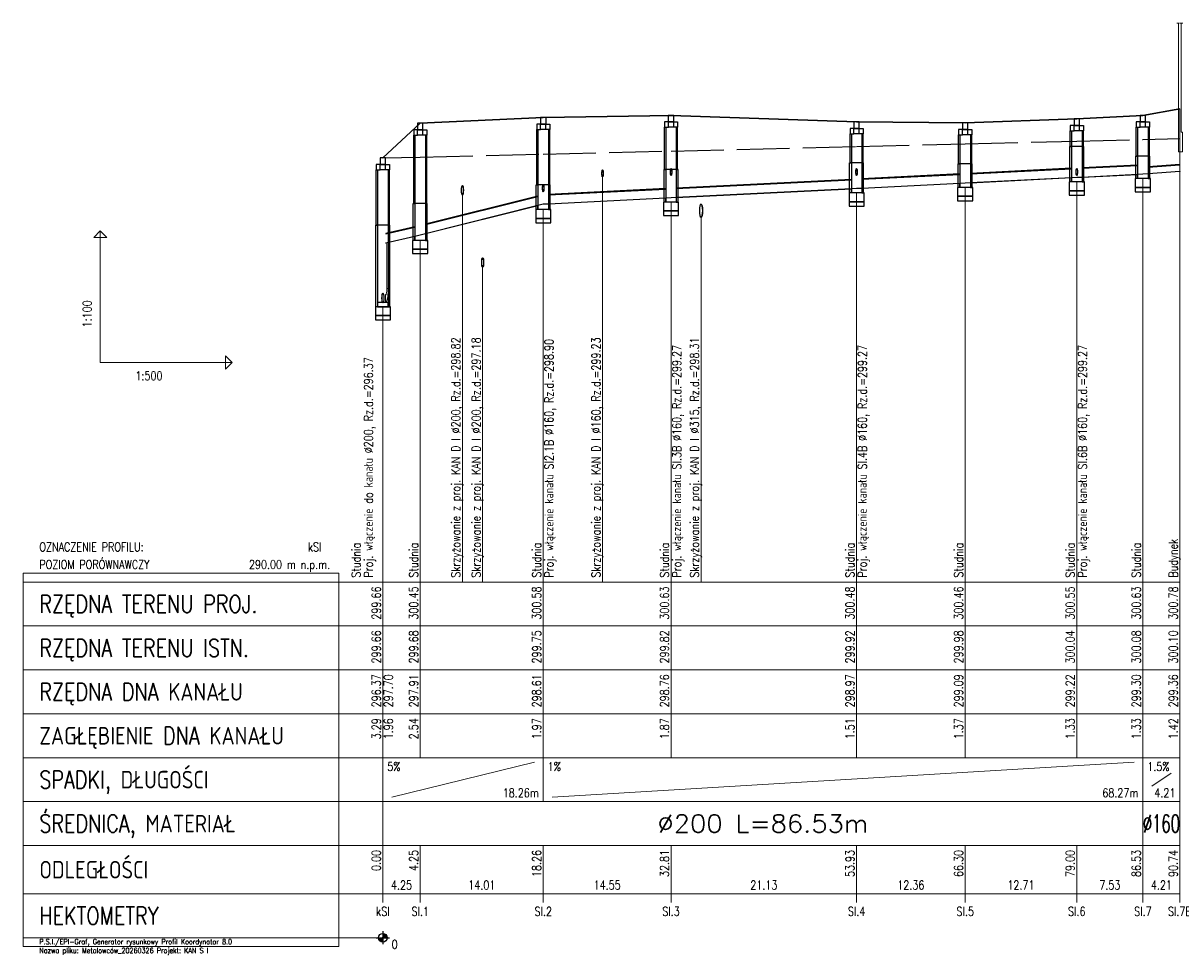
# Model space of a CAD drawing. Extents: x 2665 to 3245, y 1966 to 2439.
# Tile 2 of 3: x 2779 to 3043, y 2227 to 2439. Entities that reach past the tile are written whole.
import ezdxf
from ezdxf.enums import TextEntityAlignment as Align

# ---------------------------------------------------------------- set-up
doc = ezdxf.new("R2010")
doc.units = 0
doc.header["$MEASUREMENT"] = 0
doc.linetypes.add('ACAD_ISO02W100', pattern=[15, 12, -3])
for name, color, linetype, lineweight in [('Armatura', 66, 'Continuous', 20), ('Linie_opisowe', 7, 'Continuous', 9), ('LINIE_TABELI', 7, 'Continuous', 20), ('Opis_skrz', 1, 'Continuous', 15), ('S-szraf_Pen_No__8', 8, 'Continuous', 18), ('Teren_proj', 2, 'Continuous', 30)]:
    doc.layers.add(name, color=color, linetype=linetype, lineweight=lineweight)
for name, color, linetype in [('LICZBY', 7, 'Continuous'), ('Odcinki_1', 7, 'Continuous'), ('Opis_PZ_1', 7, 'Continuous'), ('OPIS_WL', 7, 'Continuous'), ('Teren_istn', 3, 'ACAD_ISO02W100'), ('Uzbr_podz', 7, 'Continuous'), ('Wezly_1', 7, 'Continuous')]:
    doc.layers.add(name, color=color, linetype=linetype)
doc.styles.get("Standard").update_dxf_attribs({"font": 'romans.shx'})

msp = doc.modelspace()

# ---------------------------------------------------------------- linework, layer by layer
at = {"layer": 'Armatura'}
for p, q in [((2861.75, 2378.81), (2862.11, 2378.81)), ((2861.48, 2377.46), (2861.48, 2375.66))]:
    msp.add_line(p, q, dxfattribs=at)
for points in [[(2861.78, 2378.81), (2861.78, 2389.26), (2861.77, 2389.26), (2861.77, 2378.81)], [(2862.08, 2378.81), (2862.08, 2389.26), (2862.1, 2389.26), (2862.1, 2378.81)]]:
    msp.add_lwpolyline(points, close=True, dxfattribs=at)
for points in [[(2861.48, 2377.31), (2861.53, 2377.33), (2861.58, 2377.38), (2861.62, 2377.47), (2861.66, 2377.59), (2861.7, 2377.75), (2861.73, 2377.92), (2861.75, 2378.13), (2861.77, 2378.34), (2861.78, 2378.57), (2861.78, 2378.81)], [(2861.48, 2377.38), (2861.53, 2377.4), (2861.57, 2377.45), (2861.61, 2377.54), (2861.65, 2377.65), (2861.69, 2377.8), (2861.71, 2377.97), (2861.74, 2378.16), (2861.75, 2378.37), (2861.77, 2378.58), (2861.77, 2378.81)], [(2861.48, 2375.81), (2861.58, 2375.84), (2861.67, 2375.95), (2861.76, 2376.13), (2861.84, 2376.38), (2861.91, 2376.69), (2861.97, 2377.04), (2862.02, 2377.44), (2862.05, 2377.88), (2862.08, 2378.34), (2862.08, 2378.81)], [(2861.48, 2375.73), (2861.58, 2375.77), (2861.67, 2375.88), (2861.76, 2376.07), (2861.85, 2376.32), (2861.92, 2376.63), (2861.98, 2377), (2862.03, 2377.41), (2862.07, 2377.86), (2862.09, 2378.33), (2862.1, 2378.81)]]:
    msp.add_lwpolyline(points, dxfattribs=at)
at = {"layer": 'LICZBY'}
for p, q in [((2859.38, 2230.96), (2862.38, 2230.96)), ((2859.89, 2230.82), (2861.87, 2231.1)), ((2859.89, 2230.89), (2861.88, 2231.03)), ((2859.91, 2230.75), (2861.86, 2231.16)), ((2859.92, 2230.68), (2861.85, 2231.23)), ((2859.94, 2230.61), (2861.82, 2231.3)), ((2859.97, 2230.55), (2861.8, 2231.36)), ((2860, 2230.49), (2861.77, 2231.43)), ((2860.04, 2230.43), (2861.73, 2231.49)), ((2860.07, 2230.37), (2861.69, 2231.54)), ((2860.12, 2230.31), (2861.65, 2231.6)), ((2860.16, 2230.26), (2861.6, 2231.65)), ((2860.21, 2230.21), (2861.55, 2231.7)), ((2860.27, 2230.17), (2861.5, 2231.74)), ((2860.32, 2230.13), (2861.44, 2231.79)), ((2860.38, 2230.09), (2861.38, 2231.82)), ((2860.45, 2230.06), (2861.32, 2231.86)), ((2860.51, 2230.03), (2861.26, 2231.88)), ((2860.57, 2230.01), (2861.19, 2231.91)), ((2860.64, 2229.99), (2861.13, 2231.93)), ((2860.71, 2229.97), (2861.06, 2231.94)), ((2860.78, 2229.96), (2860.99, 2231.95)), ((2860.85, 2229.96), (2860.92, 2231.96)), ((2860.88, 2232.46), (2860.88, 2229.46))]:
    msp.add_line(p, q, dxfattribs=at)
msp.add_circle((2860.88, 2230.96), 1, dxfattribs=at)
at = {"layer": 'Linie_opisowe'}
for p, q in [((2910.91, 2404.3), (2910.91, 2311.96)), ((2878.98, 2400.2), (2878.98, 2311.96)), ((2933.34, 2395.1), (2933.34, 2311.96)), ((2883.6, 2383.75), (2883.6, 2311.96))]:
    msp.add_line(p, q, dxfattribs=at)
at = {"layer": 'LINIE_TABELI'}
for p, q in [((2796.53, 2361.96), (2796.53, 2391.96)), ((2796.53, 2361.96), (2796.53, 2391.96)), ((2796.53, 2361.96), (2796.53, 2391.96)), ((2796.53, 2361.96), (2796.53, 2391.96)), ((2796.53, 2361.96), (2796.53, 2391.96)), ((2796.53, 2361.96), (2826.53, 2361.96)), ((2796.53, 2361.96), (2826.53, 2361.96)), ((2796.53, 2361.96), (2826.53, 2361.96)), ((2796.53, 2361.96), (2826.53, 2361.96)), ((2796.53, 2361.96), (2826.53, 2361.96)), ((2860.88, 2311.96), (3042.36, 2311.96)), ((2860.88, 2311.96), (2860.88, 2301.96)), ((2860.88, 2311.96), (2860.88, 2240.96)), ((2869.39, 2311.96), (2869.39, 2301.96)), ((2897.4, 2311.96), (2897.4, 2301.96)), ((2926.5, 2311.96), (2926.5, 2301.96)), ((2968.75, 2311.96), (2968.75, 2301.96)), ((2993.48, 2311.96), (2993.48, 2301.96)), ((3018.89, 2311.96), (3018.89, 2301.96)), ((3033.94, 2311.96), (3033.94, 2301.96)), ((3042.36, 2311.96), (3042.36, 2301.96)), ((3042.36, 2311.96), (3042.36, 2240.96)), ((2860.88, 2301.96), (3042.36, 2301.96)), ((2860.88, 2301.96), (2860.88, 2271.96)), ((2869.39, 2301.96), (2869.39, 2271.96)), ((2897.4, 2301.96), (2897.4, 2271.96)), ((2926.5, 2301.96), (2926.5, 2271.96)), ((2968.75, 2301.96), (2968.75, 2271.96)), ((2993.48, 2301.96), (2993.48, 2271.96)), ((3018.89, 2301.96), (3018.89, 2271.96)), ((3033.94, 2301.96), (3033.94, 2271.96)), ((3042.36, 2301.96), (3042.36, 2271.96)), ((2860.88, 2291.96), (3042.36, 2291.96)), ((2860.88, 2281.96), (3042.36, 2281.96)), ((2860.88, 2271.96), (3042.36, 2271.96)), ((2860.88, 2271.96), (2860.88, 2261.96)), ((2862.88, 2262.96), (2895.4, 2270.96)), ((2897.4, 2271.96), (2897.4, 2261.96)), ((2899.4, 2262.96), (3031.94, 2270.96)), ((3033.94, 2271.96), (3033.94, 2261.96)), ((3033.94, 2271.96), (3033.94, 2261.96)), ((3042.36, 2271.96), (3042.36, 2261.96)), ((3035.94, 2265.46), (3040.36, 2268.46)), ((2860.88, 2261.96), (3042.36, 2261.96)), ((3033.94, 2261.96), (3033.94, 2251.96)), ((3042.36, 2261.96), (3042.36, 2251.96)), ((2860.88, 2251.96), (3042.36, 2251.96)), ((2860.88, 2251.96), (2860.88, 2238.96)), ((2869.39, 2251.96), (2869.39, 2238.96)), ((2897.4, 2251.96), (2897.4, 2238.96)), ((2926.5, 2251.96), (2926.5, 2238.96)), ((2968.75, 2251.96), (2968.75, 2238.96)), ((2993.48, 2251.96), (2993.48, 2238.96)), ((3018.89, 2251.96), (3018.89, 2238.96)), ((3033.94, 2251.96), (3033.94, 2238.96)), ((3042.36, 2251.96), (3042.36, 2238.96)), ((2860.88, 2240.96), (3042.36, 2240.96))]:
    msp.add_line(p, q, dxfattribs=at)
for points in [[(3042.36, 2311.96), (3042.36, 2419.76)], [(2993.48, 2311.96), (2993.48, 2401.83)], [(3018.89, 2311.96), (3018.89, 2403.1)], [(3033.94, 2311.96), (3033.94, 2403.85)], [(2968.75, 2311.96), (2968.75, 2400.59)], [(2897.4, 2311.96), (2897.4, 2396.79)], [(2926.5, 2311.96), (2926.5, 2398.48)], [(2869.39, 2311.96), (2869.39, 2389.78)], [(2860.88, 2311.96), (2860.88, 2374.66)]]:
    msp.add_lwpolyline(points, dxfattribs=at)
for points in [[(2796.53, 2391.96), (2798.03, 2390.46), (2795.03, 2390.46)], [(2796.53, 2391.96), (2798.03, 2390.46), (2795.03, 2390.46)], [(2796.53, 2391.96), (2798.03, 2390.46), (2795.03, 2390.46)], [(2796.53, 2391.96), (2798.03, 2390.46), (2795.03, 2390.46)], [(2796.53, 2391.96), (2798.03, 2390.46), (2795.03, 2390.46)], [(2826.53, 2361.96), (2825.03, 2360.46), (2825.03, 2363.46)], [(2826.53, 2361.96), (2825.03, 2360.46), (2825.03, 2363.46)], [(2826.53, 2361.96), (2825.03, 2360.46), (2825.03, 2363.46)], [(2826.53, 2361.96), (2825.03, 2360.46), (2825.03, 2363.46)], [(2826.53, 2361.96), (2825.03, 2360.46), (2825.03, 2363.46)]]:
    msp.add_lwpolyline(points, close=True, dxfattribs=at)
at = {"layer": 'Odcinki_1'}
for points in [[(3020.09, 2406.22), (3032.74, 2406.85), (3032.74, 2406.95), (3020.09, 2406.32)], [(3035.14, 2406.46), (3042.36, 2407), (3042.36, 2407.07), (3035.14, 2406.53)], [(2969.95, 2403.71), (2992.28, 2404.83), (2992.28, 2404.93), (2969.95, 2403.81)], [(2994.68, 2404.95), (3017.69, 2406.1), (3017.69, 2406.2), (2994.68, 2405.05)], [(3020.09, 2404.22), (3032.74, 2404.85), (3032.74, 2404.75), (3020.09, 2404.12)], [(3035.14, 2405), (3042.36, 2405.55), (3042.36, 2405.47), (3035.14, 2404.93)], [(2898.6, 2400.15), (2925.3, 2401.48), (2925.3, 2401.58), (2898.6, 2400.25)], [(2927.7, 2401.6), (2967.55, 2403.59), (2967.55, 2403.69), (2927.7, 2401.7)], [(2927.7, 2399.6), (2967.55, 2401.59), (2967.55, 2401.49), (2927.7, 2399.5)], [(2969.95, 2401.71), (2992.28, 2402.83), (2992.28, 2402.73), (2969.95, 2401.61)], [(2994.68, 2402.95), (3017.69, 2404.1), (3017.69, 2404), (2994.68, 2402.85)], [(2870.59, 2393.38), (2896.2, 2399.79), (2896.2, 2399.89), (2870.59, 2393.48)], [(2898.6, 2398.15), (2925.3, 2399.48), (2925.3, 2399.38), (2898.6, 2398.05)], [(2870.59, 2391.38), (2896.2, 2397.79), (2896.2, 2397.69), (2870.59, 2391.28)], [(2861.58, 2391.26), (2868.19, 2392.78), (2868.19, 2392.88), (2861.58, 2391.36)], [(2861.58, 2389.26), (2868.19, 2390.78), (2868.19, 2390.68), (2861.58, 2389.16)]]:
    msp.add_lwpolyline(points, close=True, dxfattribs=at)
at = {"layer": 'OPIS_WL'}
for centre, major_axis in [((2926.5, 2405.38), (0, -0.8)), ((2926.5, 2405.38), (0, -0.727)), ((2968.75, 2405.38), (0, -0.8)), ((2968.75, 2405.38), (0, -0.727)), ((3018.89, 2405.38), (0, -0.8)), ((3018.89, 2405.38), (0, -0.727)), ((2897.4, 2401.68), (0, -0.8)), ((2897.4, 2401.68), (0, -0.727)), ((2860.88, 2376.66), (0, -1.1)), ((2860.88, 2376.66), (0, -1))]:
    msp.add_ellipse(centre, major_axis=major_axis, ratio=0.2, dxfattribs=at)
at = {"layer": 'S-szraf_Pen_No__8', "color": 7}
for p, q in [((2778.96, 2311.96), (2860.88, 2311.96)), ((2778.96, 2301.96), (2860.88, 2301.96)), ((2778.96, 2291.96), (2860.88, 2291.96)), ((2778.96, 2281.96), (2860.88, 2281.96)), ((2778.96, 2271.96), (2860.88, 2271.96)), ((2778.96, 2261.96), (2860.88, 2261.96)), ((2778.96, 2251.96), (2860.88, 2251.96)), ((2778.96, 2240.96), (2860.88, 2240.96)), ((2778.96, 2230.96), (2860.88, 2230.96))]:
    msp.add_line(p, q, dxfattribs=at)
at = {"layer": 'S-szraf_Pen_No__8', "linetype": 'Continuous'}
msp.add_lwpolyline([(3043.06, 2439.26), (3042.46, 2439.26), (3042.66, 2439.26), (3042.66, 2414.46), (3042.96, 2414.46), (3042.96, 2409.93), (3042.36, 2409.93), (3042.36, 2409.93), (3042.06, 2409.93), (3042.06, 2412.26), (3042.06, 2412.26), (3042.06, 2439.26), (3042.26, 2439.26), (3041.66, 2439.26)], dxfattribs=at)
at = {"layer": 'S-szraf_Pen_No__8', "color": 7}
msp.add_lwpolyline([(2778.96, 2228.96), (2850.88, 2228.96), (2850.88, 2313.96), (2778.96, 2313.96)], close=True, dxfattribs=at)
at = {"layer": 'Teren_istn'}
msp.add_lwpolyline([(2860.88, 2408.56), (2869.39, 2408.76), (2897.4, 2409.44), (2926.5, 2410.14), (2968.75, 2411.17), (2993.48, 2411.77), (3018.89, 2412.39), (3033.94, 2412.75), (3042.36, 2412.96)], dxfattribs=at)
at = {"layer": 'Teren_proj'}
msp.add_lwpolyline([(2860.88, 2408.56), (2869.39, 2416.46), (2897.4, 2417.76), (2926.5, 2418.26), (2968.75, 2416.76), (2993.48, 2416.56), (3018.89, 2417.46), (3033.94, 2418.26), (3042.36, 2419.76)], dxfattribs=at)
at = {"layer": 'Uzbr_podz'}
for centre, major_axis in [((2910.91, 2405.03), (0, -0.8)), ((2910.91, 2405.03), (0, -0.727)), ((2878.98, 2401.2), (0, -1.1)), ((2878.98, 2401.2), (0, -1)), ((2933.34, 2396.54), (0, -1.57)), ((2933.34, 2396.54), (0, -1.43)), ((2883.6, 2384.75), (0, -1.1)), ((2883.6, 2384.75), (0, -1))]:
    msp.add_ellipse(centre, major_axis=major_axis, ratio=0.2, dxfattribs=at)
at = {"layer": 'Wezly_1'}
for p, q in [((2869.99, 2414.96), (2868.79, 2414.96)), ((2898, 2416.26), (2896.8, 2416.26)), ((2898, 2415.06), (2896.8, 2415.06)), ((2927.1, 2416.76), (2925.9, 2416.76)), ((2927.1, 2415.56), (2925.9, 2415.56)), ((2969.35, 2415.26), (2968.15, 2415.26)), ((2994.08, 2415.06), (2992.88, 2415.06)), ((3019.49, 2415.96), (3018.29, 2415.96)), ((3034.54, 2416.76), (3033.34, 2416.76)), ((3034.54, 2415.56), (3033.34, 2415.56)), ((2869.99, 2413.76), (2868.79, 2413.76)), ((2969.35, 2414.06), (2968.15, 2414.06)), ((2994.08, 2413.86), (2992.88, 2413.86)), ((3019.49, 2414.76), (3018.29, 2414.76)), ((3020.21, 2411.16), (3017.57, 2411.16)), ((2861.48, 2407.06), (2860.28, 2407.06)), ((2970.07, 2407.46), (2967.43, 2407.46)), ((2994.8, 2407.26), (2992.16, 2407.26)), ((3035.26, 2408.96), (3032.62, 2408.96)), ((2861.48, 2405.86), (2860.28, 2405.86)), ((2927.82, 2405.96), (2925.18, 2405.96)), ((2898.72, 2402.46), (2896.08, 2402.46)), ((2870.71, 2398.16), (2868.07, 2398.16)), ((2862.2, 2393.26), (2859.56, 2393.26))]:
    msp.add_line(p, q, dxfattribs=at)
for points in [[(2896.78, 2416.26), (2898.03, 2416.26), (2898.03, 2417.76), (2896.78, 2417.76)], [(2925.87, 2416.76), (2927.12, 2416.76), (2927.12, 2418.26), (2925.87, 2418.26)], [(3018.27, 2415.96), (3019.51, 2415.96), (3019.51, 2417.46), (3018.27, 2417.46)], [(3033.32, 2416.76), (3034.56, 2416.76), (3034.56, 2418.26), (3033.32, 2418.26)], [(2868.79, 2414.96), (2867.89, 2414.96), (2867.89, 2413.76), (2868.79, 2413.76)], [(2868.76, 2414.96), (2870.01, 2414.96), (2870.01, 2416.46), (2868.76, 2416.46)], [(2869.99, 2414.96), (2870.89, 2414.96), (2870.89, 2413.76), (2869.99, 2413.76)], [(2896.8, 2416.26), (2895.9, 2416.26), (2895.9, 2415.06), (2896.8, 2415.06)], [(2896.2, 2402.46), (2895.9, 2402.46), (2895.9, 2415.06), (2896.2, 2415.06)], [(2898, 2416.26), (2898.9, 2416.26), (2898.9, 2415.06), (2898, 2415.06)], [(2898.6, 2402.46), (2898.9, 2402.46), (2898.9, 2415.06), (2898.6, 2415.06)], [(2925.9, 2416.76), (2925, 2416.76), (2925, 2415.56), (2925.9, 2415.56)], [(2925.3, 2405.96), (2925, 2405.96), (2925, 2415.56), (2925.3, 2415.56)], [(2927.1, 2416.76), (2928, 2416.76), (2928, 2415.56), (2927.1, 2415.56)], [(2927.7, 2405.96), (2928, 2405.96), (2928, 2415.56), (2927.7, 2415.56)], [(2968.15, 2415.26), (2967.25, 2415.26), (2967.25, 2414.06), (2968.15, 2414.06)], [(2968.13, 2415.26), (2969.37, 2415.26), (2969.37, 2416.76), (2968.13, 2416.76)], [(2969.35, 2415.26), (2970.25, 2415.26), (2970.25, 2414.06), (2969.35, 2414.06)], [(2992.88, 2415.06), (2991.98, 2415.06), (2991.98, 2413.86), (2992.88, 2413.86)], [(2992.85, 2415.06), (2994.1, 2415.06), (2994.1, 2416.56), (2992.85, 2416.56)], [(2994.08, 2415.06), (2994.98, 2415.06), (2994.98, 2413.86), (2994.08, 2413.86)], [(3018.29, 2415.96), (3017.39, 2415.96), (3017.39, 2414.76), (3018.29, 2414.76)], [(3019.49, 2415.96), (3020.39, 2415.96), (3020.39, 2414.76), (3019.49, 2414.76)], [(3033.34, 2416.76), (3032.44, 2416.76), (3032.44, 2415.56), (3033.34, 2415.56)], [(3032.74, 2408.96), (3032.44, 2408.96), (3032.44, 2415.56), (3032.74, 2415.56)], [(3034.54, 2416.76), (3035.44, 2416.76), (3035.44, 2415.56), (3034.54, 2415.56)], [(3035.14, 2408.96), (3035.44, 2408.96), (3035.44, 2415.56), (3035.14, 2415.56)], [(2868.19, 2398.16), (2867.89, 2398.16), (2867.89, 2413.76), (2868.19, 2413.76)], [(2870.59, 2398.16), (2870.89, 2398.16), (2870.89, 2413.76), (2870.59, 2413.76)], [(2967.55, 2407.46), (2967.25, 2407.46), (2967.25, 2414.06), (2967.55, 2414.06)], [(2969.95, 2407.46), (2970.25, 2407.46), (2970.25, 2414.06), (2969.95, 2414.06)], [(2992.28, 2407.26), (2991.98, 2407.26), (2991.98, 2413.86), (2992.28, 2413.86)], [(2994.68, 2407.26), (2994.98, 2407.26), (2994.98, 2413.86), (2994.68, 2413.86)], [(3017.69, 2411.16), (3017.39, 2411.16), (3017.39, 2414.76), (3017.69, 2414.76)], [(3020.09, 2411.16), (3020.39, 2411.16), (3020.39, 2414.76), (3020.09, 2414.76)], [(3017.69, 2403.1), (3017.31, 2403.1), (3017.31, 2411.16), (3017.69, 2411.16)], [(3020.09, 2403.1), (3020.47, 2403.1), (3020.47, 2411.16), (3020.09, 2411.16)], [(2860.28, 2407.06), (2859.38, 2407.06), (2859.38, 2405.86), (2860.28, 2405.86)], [(2860.26, 2407.06), (2861.51, 2407.06), (2861.51, 2408.56), (2860.26, 2408.56)], [(2861.48, 2407.06), (2862.38, 2407.06), (2862.38, 2405.86), (2861.48, 2405.86)], [(2967.55, 2400.59), (2967.17, 2400.59), (2967.17, 2407.46), (2967.55, 2407.46)], [(2969.95, 2400.59), (2970.33, 2400.59), (2970.33, 2407.46), (2969.95, 2407.46)], [(2992.28, 2401.83), (2991.89, 2401.83), (2991.89, 2407.26), (2992.28, 2407.26)], [(2994.68, 2401.83), (2995.06, 2401.83), (2995.06, 2407.26), (2994.68, 2407.26)], [(3032.74, 2403.85), (3032.36, 2403.85), (3032.36, 2408.96), (3032.74, 2408.96)], [(3035.14, 2403.85), (3035.52, 2403.85), (3035.52, 2408.96), (3035.14, 2408.96)], [(2859.68, 2393.26), (2859.38, 2393.26), (2859.38, 2405.86), (2859.68, 2405.86)], [(2862.08, 2393.26), (2862.38, 2393.26), (2862.38, 2405.86), (2862.08, 2405.86)], [(2925.3, 2398.48), (2924.91, 2398.48), (2924.91, 2405.96), (2925.3, 2405.96)], [(2927.7, 2398.48), (2928.08, 2398.48), (2928.08, 2405.96), (2927.7, 2405.96)], [(3018.89, 2403.1), (3017.69, 2403.1), (3017.69, 2404.1), (3018.89, 2404.16), (3020.09, 2404.22), (3020.09, 2403.1)], [(3033.94, 2403.85), (3032.74, 2403.85), (3032.74, 2404.85), (3033.94, 2404.91), (3035.14, 2405), (3035.14, 2403.85)], [(2896.2, 2396.79), (2895.82, 2396.79), (2895.82, 2402.46), (2896.2, 2402.46)], [(2898.6, 2396.79), (2898.99, 2396.79), (2898.99, 2402.46), (2898.6, 2402.46)], [(2968.75, 2400.59), (2967.55, 2400.59), (2967.55, 2401.59), (2968.75, 2401.65), (2969.95, 2401.71), (2969.95, 2400.59)], [(2991.75, 2399.83), (2995.2, 2399.83), (2995.2, 2401.83), (2991.75, 2401.83)], [(2993.48, 2401.83), (2992.28, 2401.83), (2992.28, 2402.83), (2993.48, 2402.89), (2994.68, 2402.95), (2994.68, 2401.83)], [(3017.16, 2401.1), (3020.62, 2401.1), (3020.62, 2403.1), (3017.16, 2403.1)], [(3032.21, 2401.85), (3035.67, 2401.85), (3035.67, 2403.85), (3032.21, 2403.85)], [(3032.21, 2400.85), (3035.67, 2400.85), (3035.67, 2401.85), (3032.21, 2401.85)], [(2926.5, 2398.48), (2925.3, 2398.48), (2925.3, 2399.48), (2926.5, 2399.54), (2927.7, 2399.6), (2927.7, 2398.48)], [(2967.02, 2398.59), (2970.48, 2398.59), (2970.48, 2400.59), (2967.02, 2400.59)], [(2991.75, 2398.83), (2995.2, 2398.83), (2995.2, 2399.83), (2991.75, 2399.83)], [(3017.16, 2400.1), (3020.62, 2400.1), (3020.62, 2401.1), (3017.16, 2401.1)], [(2868.19, 2389.78), (2867.8, 2389.78), (2867.8, 2398.16), (2868.19, 2398.16)], [(2870.59, 2389.78), (2870.97, 2389.78), (2870.97, 2398.16), (2870.59, 2398.16)], [(2895.68, 2394.79), (2899.13, 2394.79), (2899.13, 2396.79), (2895.68, 2396.79)], [(2897.4, 2396.79), (2896.2, 2396.79), (2896.2, 2397.79), (2897.4, 2398.09), (2898.6, 2398.15), (2898.6, 2396.79)], [(2924.77, 2396.48), (2928.23, 2396.48), (2928.23, 2398.48), (2924.77, 2398.48)], [(2924.77, 2395.48), (2928.23, 2395.48), (2928.23, 2396.48), (2924.77, 2396.48)], [(2967.02, 2397.59), (2970.48, 2397.59), (2970.48, 2398.59), (2967.02, 2398.59)], [(2895.68, 2393.79), (2899.13, 2393.79), (2899.13, 2394.79), (2895.68, 2394.79)], [(2859.68, 2374.66), (2859.3, 2374.66), (2859.3, 2393.26), (2859.68, 2393.26)], [(2862.08, 2374.66), (2862.47, 2374.66), (2862.47, 2393.26), (2862.08, 2393.26)], [(2869.39, 2389.78), (2868.19, 2389.78), (2868.19, 2390.78), (2869.39, 2391.08), (2870.59, 2391.38), (2870.59, 2389.78)], [(2867.66, 2387.78), (2871.12, 2387.78), (2871.12, 2389.78), (2867.66, 2389.78)], [(2867.66, 2386.78), (2871.12, 2386.78), (2871.12, 2387.78), (2867.66, 2387.78)], [(2859.68, 2374.66), (2862.08, 2374.66), (2862.08, 2375.66), (2859.68, 2375.66)], [(2859.16, 2372.66), (2862.61, 2372.66), (2862.61, 2374.66), (2859.16, 2374.66)], [(2859.16, 2371.66), (2862.61, 2371.66), (2862.61, 2372.66), (2859.16, 2372.66)]]:
    msp.add_lwpolyline(points, close=True, dxfattribs=at)

# ---------------------------------------------------------------- texts
at = {"layer": 'LICZBY', "width": 0.8}
msp.add_text('1:100', height=2, rotation=90, dxfattribs=at).set_placement((2794.53, 2369.96))
msp.add_text('1:100', height=2, rotation=90, dxfattribs=at).set_placement((2794.53, 2369.96))
msp.add_text('1:100', height=2, rotation=90, dxfattribs=at).set_placement((2794.53, 2369.96))
msp.add_text('1:100', height=2, rotation=90, dxfattribs=at).set_placement((2794.53, 2369.96))
msp.add_text('1:100', height=2, rotation=90, dxfattribs=at).set_placement((2794.53, 2369.96))
for s, p in [('1:500', (2804.53, 2357.96)), ('1:500', (2804.53, 2357.96)), ('1:500', (2804.53, 2357.96)), ('1:500', (2804.53, 2357.96)), ('1:500', (2804.53, 2357.96)), ('5%', (2861.88, 2268.96)), ('1%', (2898.4, 2268.96)), ('1.5%', (3034.94, 2268.96)), ('0', (2862.88, 2228.46))]:
    msp.add_text(s, height=2, dxfattribs=at).set_placement(p)
for s, p in [('299.66', (2860.38, 2310.96)), ('300.45', (2868.89, 2310.96)), ('300.58', (2896.9, 2310.96)), ('300.63', (2926, 2310.96)), ('300.48', (2968.25, 2310.96)), ('300.46', (2992.98, 2310.96)), ('300.55', (3018.39, 2310.96)), ('300.63', (3033.44, 2310.96)), ('300.78', (3041.86, 2310.96)), ('299.66', (2860.38, 2300.96)), ('299.68', (2868.89, 2300.96)), ('299.75', (2896.9, 2300.96)), ('299.82', (2926, 2300.96)), ('299.92', (2968.25, 2300.96)), ('299.98', (2992.98, 2300.96)), ('300.04', (3018.39, 2300.96)), ('300.08', (3033.44, 2300.96)), ('300.10', (3041.86, 2300.96)), ('298.76', (2926, 2290.96)), ('299.36', (3041.86, 2290.96)), ('296.37', (2860.38, 2290.96)), ('297.70', (2863.13, 2290.96)), ('297.91', (2868.89, 2290.96)), ('298.61', (2896.9, 2290.96)), ('298.97', (2968.25, 2290.96)), ('299.09', (2992.98, 2290.96)), ('299.22', (3018.39, 2290.96)), ('299.30', (3033.44, 2290.96)), ('3.29', (2860.38, 2280.96)), ('1.96', (2863.13, 2280.96)), ('2.54', (2868.89, 2280.96)), ('1.97', (2896.9, 2280.96)), ('1.87', (2926, 2280.96)), ('1.51', (2968.25, 2280.96)), ('1.37', (2992.98, 2280.96)), ('1.33', (3018.39, 2280.96)), ('1.33', (3033.44, 2280.96)), ('1.42', (3041.86, 2280.96)), ('0.00', (2860.38, 2250.96)), ('4.25', (2868.89, 2250.96)), ('18.26', (2896.9, 2250.96)), ('32.81', (2926, 2250.96)), ('53.93', (2968.25, 2250.96)), ('66.30', (2992.98, 2250.96)), ('79.00', (3018.39, 2250.96)), ('86.53', (3033.44, 2250.96)), ('90.74', (3041.86, 2250.96))]:
    msp.add_text(s, height=2, rotation=90, dxfattribs=at).set_placement(p, align=Align.RIGHT)
for s, p in [('18.26m', (2896.4, 2262.96)), ('68.27m', (3032.94, 2262.96)), ('4.21', (3041.36, 2262.96))]:
    msp.add_text(s, height=2, dxfattribs=at).set_placement(p, align=Align.RIGHT)
at = {"layer": 'LICZBY'}
for s, width, p, p2 in [('%%c200 L=86.53m', 0.972973, (2923.41, 2254.96), (2971.41, 2254.96)), ('%%c160', 0.581921, (3033.94, 2254.96), (3042.36, 2254.96))]:
    msp.add_text(s, height=4, dxfattribs=dict(at, width=width)).set_placement(p, p2, align=Align.FIT)
at = {"layer": 'LICZBY', "width": 0.8}
for s, p in [('4.25', (2865.14, 2241.96)), ('14.01', (2883.4, 2241.96)), ('14.55', (2911.95, 2241.96)), ('21.13', (2947.62, 2241.96)), ('12.36', (2981.11, 2241.96)), ('12.71', (3006.18, 2241.96)), ('7.53', (3026.42, 2241.96)), ('4.21', (3038.15, 2241.96)), ('kSI', (2860.88, 2235.96)), ('SI.1', (2869.39, 2235.96)), ('SI.2', (2897.4, 2235.96)), ('SI.3', (2926.5, 2235.96)), ('SI.4', (2968.75, 2235.96)), ('SI.5', (2993.48, 2235.96)), ('SI.6', (3018.89, 2235.96)), ('SI.7', (3033.94, 2235.96)), ('SI.7B', (3042.36, 2235.96))]:
    msp.add_text(s, height=2, dxfattribs=at).set_placement(p, align=Align.CENTER)
at = {"layer": 'Opis_PZ_1', "width": 0.8}
for s, p in [('Studnia', (2855.78, 2312.96)), ('Studnia', (2868.89, 2312.96)), ('Studnia', (2896.9, 2312.96)), ('Studnia', (2926, 2312.96)), ('Studnia', (2968.25, 2312.96)), ('Studnia', (2992.98, 2312.96)), ('Studnia', (3018.39, 2312.96)), ('Studnia', (3033.44, 2312.96)), ('Budynek', (3041.86, 2312.96))]:
    msp.add_text(s, height=2, rotation=90, dxfattribs=at).set_placement(p)
at = {"layer": 'Opis_skrz', "width": 0.8}
for s, p in [('Skrzyżowanie z proj. KAN D I %%c200, Rz.d.=298.82', (2878.48, 2312.96)), ('Skrzyżowanie z proj. KAN D I %%c200, Rz.d.=297.18', (2883.1, 2312.96)), ('Skrzyżowanie z proj. KAN D I %%c160, Rz.d.=299.23', (2910.41, 2312.96)), ('Skrzyżowanie z proj. KAN D I %%C315, Rz.d.=298.31', (2932.84, 2312.96))]:
    msp.add_text(s, height=2, rotation=90, dxfattribs=at).set_placement(p)
at = {"layer": 'OPIS_WL', "width": 0.8}
for s, p in [('Proj. włączenie kanału SI2.1B %%c160, Rz.d.=298.90', (2899.7, 2312.96)), ('Proj. włączenie kanału SI.3B %%c160, Rz.d.=299.27', (2928.8, 2312.96)), ('Proj. włączenie kanału SI.4B %%c160, Rz.d.=299.27', (2971.05, 2312.96)), ('Proj. włączenie kanału SI.6B %%c160, Rz.d.=299.27', (3021.19, 2312.96)), ('Proj. włączenie do kanału %%c200, Rz.d.=296.37', (2858.58, 2312.96))]:
    msp.add_text(s, height=2, rotation=90, dxfattribs=at).set_placement(p)
at = {"layer": 'S-szraf_Pen_No__8', "color": 7, "width": 0.8}
for s, height, p in [('OZNACZENIE PROFILU:', 2, (2782.66, 2318.96)), ('POZIOM PORÓWNAWCZY', 2, (2782.66, 2314.96)), ('RZĘDNA TERENU PROJ.', 4, (2782.66, 2304.96)), ('RZĘDNA TERENU ISTN.', 4, (2782.66, 2294.96)), ('RZĘDNA DNA KANAŁU', 4, (2782.66, 2284.96)), ('ZAGŁĘBIENIE DNA KANAŁU', 4, (2782.66, 2274.96)), ('SPADKI, DŁUGOŚCI', 4, (2782.66, 2264.96)), ('ŚREDNICA, MATERIAŁ', 4, (2782.66, 2254.96)), ('ODLEGŁOŚCI', 4, (2782.66, 2244.46)), ('HEKTOMETRY', 4, (2782.66, 2233.96)), ('P.S.I./EPI-Graf, Generator rysunkowy Profil Koordynator 8.0', 1.2, (2782.66, 2229.46)), ('Nazwa pliku: Metalowców_20260326 Projekt: KAN S I', 1.2, (2782.66, 2227.46))]:
    msp.add_text(s, height=height, dxfattribs=at).set_placement(p)
for s, p in [('kSI', (2846.88, 2318.96)), ('290.00 m n.p.m.', (2848.88, 2314.96))]:
    msp.add_text(s, height=2, dxfattribs=at).set_placement(p, align=Align.RIGHT)

doc.saveas('drawing.dxf')
